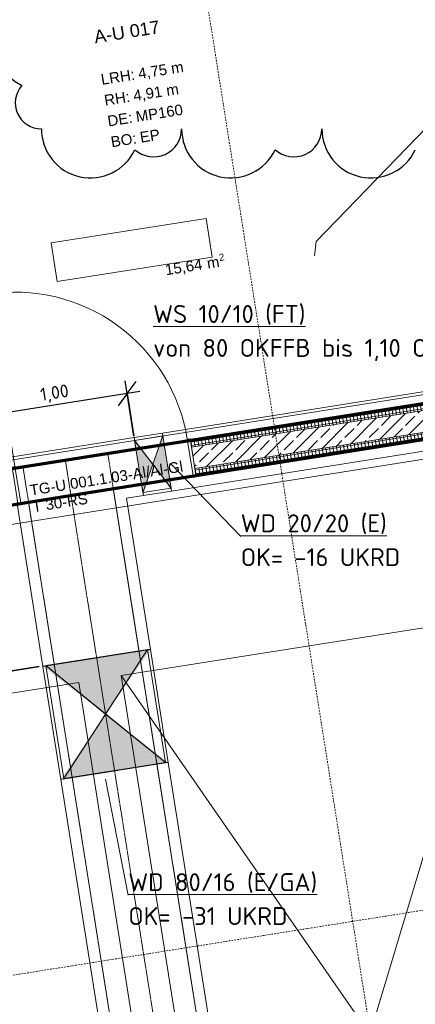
# Model space of a CAD drawing. Header units: millimetres. Extents: x 1523 to 75153, y -41886 to 10268.
# Tile 44 of 54: x 57420 to 60186, y -17327 to -10443. Entities that reach past the tile are written whole.
import ezdxf

# ---------------------------------------------------------------- set-up
doc = ezdxf.new("R2010")
doc.units = ezdxf.units.MM
for name, pattern in [('CAx_nichtHalbton', [20001.0584, 10000, -0.5292, 10000, -0.5292]), ('IMPORT-STRICHPUNKT _7_', [20, 10, -5, 0, -5]), ('IMPORT-VERDECKT _8_', [7.5, 5, -2.5]), ('Verdeckt 2x', [3.572, 2.3813, -1.1907])]:
    doc.linetypes.add(name, pattern=pattern)
for name, color, linetype, lineweight, true_color in [('50 A--Möblierung', 7, 'Continuous', 13, 0x656565), ('90 A--Achsraster _1_50_', 7, 'IMPORT-STRICHPUNKT _7_', 13, 0x656565), ('AD', 1, 'Continuous', 13, 0xff0000), ('G-____-REVC-OTLN', 1, 'Continuous', 25, 0xff0000), ('Neubau_10 A--Wand innen _tragend_', 7, 'Continuous', 13, 0x656565), ('Neubau_10 VSI--Wärmeschutz _veritkal_', 7, 'Continuous', 13, 0x656565), ('Neubau_20 A--Gründungsbelag', 7, 'Continuous', 13, 0x656565), ('Neubau_20 A--Träger _ Deckenkonstruktion', 7, 'IMPORT-VERDECKT _8_', 13, 0x656565), ('Neubau_80 A--Raum', 7, 'Continuous', 13, 0x656565), ('Sockelbeschichtung Sprühnebel', 7, 'Continuous', 13, 0x656565), ('Xref_706_5_--_ÜP_-1_000_16_Übersichtsplan UG_IFC 2025_01_13_dwg', 7, 'Continuous', 13, 0x767676), ('XX', 7, 'Continuous', 18, 0x804040)]:
    doc.layers.add(name, color=color, linetype=linetype, lineweight=lineweight, true_color=true_color)
for name, color, linetype, lineweight in [('AD_Detail', 7, 'Continuous', 13), ('Ax-50_BM-Bem', 7, 'Continuous', 9), ('Ax_BM-Bem', 7, 'Continuous', 9), ('GB_HLS-OBJ', 7, 'Continuous', 18), ('M-EQPM-___-IDEN', 7, 'Continuous', 9)]:
    doc.layers.add(name, color=color, linetype=linetype, lineweight=lineweight)
doc.styles.add('Arial', font='arial.ttf', dxfattribs={"height": 75})
doc.styles.add('Arial_1', font='arial.ttf', dxfattribs={"height": 49.5})
doc.styles.add('Arial_B_1', font='txt', dxfattribs={"height": 90.277778})
doc.styles.add('ISOCPEUR', font='isocpeur.ttf', dxfattribs={"height": 125})
doc.styles.add('ISOCPEUR_2', font='isocpeur.ttf', dxfattribs={"height": 90})
doc.dimstyles.new('KI_1_8_mm_Isocpeur__cm_m__Aufrundung_auf_5_mm_ELT_Gesamtbemaßung', dxfattribs={"dimscale": 304.8, "dimtxt": 89.638306, "dimasz": 0.492126, "dimexe": 0.295276, "dimexo": 0.0625, "dimgap": 0.049213, "dimtad": 1, "dimlfac": 0.001, "dimrnd": 0.005, "dimzin": 0, "dimdsep": 46, "dimtxsty": 'ISOCPEUR_2', "dimblk1": 'OBLIQUE', "dimblk2": 'OBLIQUE', "dimsah": 1, "dimcen": 0.09, "dimdle": 0.295276, "dimadec": 0, "dimazin": 0, "dimtfac": 1, "dimtdec": 4, "dimtix": 1, "dimtmove": 0, "dimatfit": 3, "dimfxl": 0.984252, "dimfxlon": 1, "dimtvp": 1, "dimtfill": 1, "dimtolj": 1, "dimtzin": 0, "dimlwd": 25, "dimlwe": 25, "dimarcsym": 2})
pattern_1 = [(95.336, (0, 0), (24.891662, 2.324905), []), (185.336, (0, 0), (-2.324905, 24.891662), [])]

# ---------------------------------------------------------------- blocks, each defined once
blk = doc.blocks.new('SuD_WD_RB Allgemein - SuD_WD_RB Allgemein-41414003-SuD_-1UG gesamt Plot  - Blatt 2')
at = {"layer": 'AD', "lineweight": 18}
blk.add_hatch(color=256, dxfattribs=at).paths.add_polyline_path([(-360, 0), (-720.1, -400), (0, -400)])
at = {"layer": 'AD_Detail', "lineweight": 18, "true_color": 0xff0000}
blk.add_hatch(color=1, dxfattribs=at).paths.add_polyline_path([(0, 400), (-720.1, 400), (-360, 0)])
at = {"layer": 'AD', "color": 7}
for p, q in [((-720.1, -400), (0, 400)), ((-720.1, 400), (0, -400)), ((-720.1, -400), (-720.1, 400)), ((-720.1, 400), (0, 400)), ((0, 400), (0, -400)), ((0, -400), (-720.1, -400))]:
    blk.add_line(p, q, dxfattribs=at)
at = {"layer": 'AD_Detail'}
for p, q in [((0, 400), (-720.1, 400)), ((-720.1, 400), (-360, 0)), ((-360, 0), (0, 400)), ((-360, 0), (-720.1, -400)), ((0, -400), (-360, 0)), ((-720.1, -400), (0, -400))]:
    blk.add_line(p, q, dxfattribs=at)
blk = doc.blocks.new('SuD_WD_RB Allgemein - SuD_WD_RB Allgemein-38442416-SuD_-1UG gesamt Plot  - Blatt 2')
at = {"layer": 'AD', "lineweight": 18}
blk.add_hatch(color=256, dxfattribs=at).paths.add_polyline_path([(0, -100), (-185, 0), (-370, -100)])
at = {"layer": 'AD_Detail', "lineweight": 18, "true_color": 0xff0000}
blk.add_hatch(color=1, dxfattribs=at).paths.add_polyline_path([(0, 100), (-370, 100), (-185, 0), (-58.1, 68.6)])
at = {"layer": 'AD', "color": 7}
for p, q in [((-370, -100), (0, 100)), ((-370, 100), (0, -100)), ((-370, -100), (-370, 100)), ((-370, 100), (0, 100)), ((0, 100), (0, -100)), ((0, -100), (-370, -100))]:
    blk.add_line(p, q, dxfattribs=at)
at = {"layer": 'AD_Detail'}
for p, q in [((0, 100), (-370, 100)), ((-370, 100), (-185, 0)), ((-185, 0), (0, 100)), ((-185, 0), (-370, -100)), ((0, -100), (-185, 0)), ((-370, -100), (0, -100))]:
    blk.add_line(p, q, dxfattribs=at)
blk = doc.blocks.new('Xref_706_5_--_ÜP_-1_000_11_Übersichtsplan UG_IFC 2024_09_30_dwg_Teleskopdoppeltür 27_2-41959656-SuD_-1UG gesamt Plot  - Blatt 2')
at = {"layer": 'Neubau_10 A--Wand innen _tragend_', "color": 9, "true_color": 0xcbcbcb, "flags": 128}
blk.add_lwpolyline([(800, -250), (800, -200), (800, -50), (800, 0), (-800, 0), (-800, -50), (-800, -200), (-800, -250)], close=True, dxfattribs=at)
blk = doc.blocks.new('Xref_706_5_--_ÜP_-1_000_11_Übersichtsplan UG_IFC 2024_09_30_dwg_Tür Ol 1-Fl 27_3-41959637-SuD_-1UG gesamt Plot  - Blatt 2')
at = {"layer": 'Neubau_10 A--Wand innen _tragend_', "color": 9, "true_color": 0xcbcbcb}
blk.add_line((610, 10), (610, 1230), dxfattribs=at)
at = {"layer": 'Neubau_10 A--Wand innen _tragend_', "color": 9, "true_color": 0xcbcbcb, "flags": 128}
for points in [[(-630, -260), (-610, -260), (-610, 10), (-630, 10)], [(630, -260), (610, -260), (610, 10), (630, 10)], [(630, -250), (630, -200), (630, -50), (630, 0), (630, -50), (630, -200)], [(-630, -250), (-630, -200), (-630, -50), (-630, 0), (-630, -50), (-630, -200)]]:
    blk.add_lwpolyline(points, close=True, dxfattribs=at)
at = {"layer": 'Neubau_10 A--Wand innen _tragend_', "color": 9, "true_color": 0xcbcbcb}
blk.add_arc((610, 10), 1220, 90, 180, dxfattribs=at)
blk = doc.blocks.new('Xref_706_5_--_ÜP_-1_000_11_Übersichtsplan UG_IFC 2024_09_30_dwg_Standard-Rastermarker_7-V2-SuD_-1UG gesamt Plot  - Blatt 2')
at = {"layer": '90 A--Achsraster _1_50_', "color": 9, "true_color": 0xcbcbcb}
blk.add_line((37913.7, 0), (93092.9, 0), dxfattribs=at)
blk = doc.blocks.new('Xref_706_5_--_ÜP_-1_000_11_Übersichtsplan UG_IFC 2024_09_30_dwg_Standard-Rastermarker_12-V5-SuD_-1UG gesamt Plot  - Blatt 2')
at = {"layer": '90 A--Achsraster _1_50_', "color": 9, "true_color": 0xcbcbcb}
blk.add_line((0, 0), (28500, 0), dxfattribs=at)
blk = doc.blocks.new('Xref_706_5_--_ÜP_-1_000_11_Übersichtsplan UG_IFC 2024_09_30_dwg_Standard-Rastermarker_7-V7-SuD_-1UG gesamt Plot  - Blatt 2')
at = {"layer": '90 A--Achsraster _1_50_', "color": 9, "true_color": 0xcbcbcb}
blk.add_line((37359.3, 0), (92538.5, 0), dxfattribs=at)
blk = doc.blocks.new('Xref_706_5_--_ÜP_-1_000_11_Übersichtsplan UG_IFC 2024_09_30_dwg_Vorraum_A-U 017_57-41960507-SuD_-1UG gesamt Plot  - Blatt 2')
at = {"layer": 'Neubau_80 A--Raum', "attachment_point": 1, "rotation": 92.66814, "line_spacing_factor": 0.941778}
for s, insert, char_height, width, style in [('2', (7086.3, -32322.1), 49.5, 46.058, 'Arial_1'), (' m', (7105.9, -32439.6), 75, 138.65, 'Arial'), ('15,64', (7118.3, -32706), 75, 314.028, 'Arial')]:
    blk.add_mtext(s, dxfattribs=dict(at, insert=insert, char_height=char_height, width=width, style=style))
blk = doc.blocks.new('Xref_706_5_--_ÜP_-1_000_16_Übersichtsplan UG_IFC 2025_01_13_dwg-35469238-SuD_-1UG gesamt Plot  - Blatt 2')
at = {"layer": 'Neubau_10 A--Wand innen _tragend_', "true_color": 0xcbcbcb}
h = blk.add_hatch(dxfattribs=at)
h.set_pattern_fill('FP_4', color=9, style=0, pattern_type=2)
h.set_pattern_definition(pattern_1)
h.paths.add_polyline_path([(11420.5, -31857.8), (11194, -29433.4), (11144.2, -29438), (11370.7, -31862.5)])
h = blk.add_hatch(dxfattribs=at)
h.set_pattern_fill('FP_2', color=9, style=0, pattern_type=2)
h.set_pattern_definition([(131.336, (0, 0), (90.1019, 79.25683), []), (131.336, (-45.05, -39.63), (90.1019, 79.25683), [90, -30])])
h.paths.add_polyline_path([(11569.8, -31843.9), (11343.4, -29419.4), (11194, -29433.4), (11420.5, -31857.8)])
h = blk.add_hatch(dxfattribs=at)
h.set_pattern_fill('FP_4', color=9, style=0, pattern_type=2)
h.set_pattern_definition(pattern_1)
h.paths.add_polyline_path([(11619.6, -31839.2), (11393.1, -29414.8), (11343.4, -29419.4), (11569.8, -31843.9)])
at = {"layer": 'Neubau_10 A--Wand innen _tragend_', "true_color": 0xededed}
h = blk.add_hatch(color=7, dxfattribs=at)
h.paths.add_polyline_path([(11716.5, -32016), (11696.5, -32017.8), (11521.6, -32134.6), (11711.8, -32018.8)])
h.paths.add_polyline_path([(11521.6, -32134.6), (11328.1, -32052.2), (11308.2, -32054.1), (11385.5, -32083.3)])
h = blk.add_hatch(color=7, dxfattribs=at)
h.paths.add_polyline_path([(11735.1, -32215.1), (11521.6, -32134.6), (11715.1, -32217)])
h.paths.add_polyline_path([(11521.6, -32134.6), (11326.8, -32253.2), (11346.7, -32251.4), (11470.3, -32168.9)])
at = {"layer": 'Neubau_20 A--Träger _ Deckenkonstruktion', "linetype": 'Continuous', "true_color": 0xededed}
blk.add_hatch(color=7, dxfattribs=at).paths.add_polyline_path([(13678.8, -32917.4), (13608.1, -32160.7), (13281.5, -32534.7), (13608.1, -32180.4), (13675.1, -32897.4), (13274, -32598.9), (13651.4, -32895.9)])
h = blk.add_hatch(color=7, dxfattribs=at)
h.paths.add_polyline_path([(13244.5, -32577), (13243.3, -32576.1), (12880.2, -32969.9), (12882.3, -32991.8), (13243.2, -32578.6)])
h.paths.add_polyline_path([(13244, -32575.3), (12811.6, -32235.1), (12813.6, -32256.3), (13243.3, -32576.1)])
at = {"color": 7, "lineweight": 13, "true_color": 0xefefef, "flags": 128}
blk.add_lwpolyline([(10202.8, -32721.7), (10103.3, -31629.4), (9830.9, -31654.2), (9930.4, -32746.5)], close=True, dxfattribs=at)
at = {"layer": '50 A--Möblierung', "color": 9, "true_color": 0xcbcbcb, "flags": 128}
for points in [[(12982.3, -32450.1), (18212, -29300.1), (17965.6, -26661.6), (12489.4, -27173.1), (12735.9, -29811.6), (18212, -29300.1)], [(18458.5, -31938.6), (12982.3, -32450.1), (12735.9, -29811.6), (18212, -29300.1), (18458.5, -31938.6), (12735.9, -29811.6)]]:
    blk.add_lwpolyline(points, dxfattribs=at)
blk.add_lwpolyline([(18979.3, -37514.4), (13503.1, -38025.9), (13256.7, -35387.4), (18732.8, -34875.9), (18486.4, -32237.3), (13010.2, -32748.8), (13256.7, -35387.4), (18732.8, -34875.9)], close=True, dxfattribs=at)
at = {"layer": 'Neubau_10 A--Wand innen _tragend_', "color": 9, "true_color": 0xcbcbcb, "flags": 128}
for points in [[(11420.5, -31857.8), (11194, -29433.4), (11025.2, -27626.2)], [(11569.8, -31843.9), (11343.4, -29419.4), (11174.6, -27612.3)], [(9076.6, -29882.3), (9474.8, -29845.1), (11167.5, -29686.9), (11370.7, -31862.5), (11619.6, -31839.2), (11393.1, -29414.8), (11351.3, -28966.6)], [(11655.4, -32222.5), (11636.8, -32023.4), (11387.9, -32046.7), (11308.2, -32054.1), (11326.8, -32253.2), (11406.5, -32245.8)], [(11636.8, -32023.4), (11716.5, -32016), (11735.1, -32215.1), (11655.4, -32222.5), (11406.5, -32245.8), (11387.9, -32046.7)]]:
    blk.add_lwpolyline(points, dxfattribs=at)
at = {"layer": 'Neubau_10 VSI--Wärmeschutz _veritkal_', "color": 9, "true_color": 0xcbcbcb}
for p, q in [((11095.3, -29774), (11308.2, -32054.1)), ((11499.5, -33241.5), (11406.5, -32245.8))]:
    blk.add_line(p, q, dxfattribs=at)
at = {"layer": 'Neubau_10 VSI--Wärmeschutz _veritkal_', "color": 9, "true_color": 0xcbcbcb, "flags": 128}
for points in [[(11655.4, -32222.5), (11674, -32421.7), (24468.3, -31226.6), (24268.2, -29086), (24128.6, -27592.5), (24003, -26248.3), (11209, -27443.4), (11636.8, -32023.4)], [(11716.5, -32016), (11296.1, -27515.6), (12361.5, -27416.1), (13158, -27341.7), (23930.8, -26335.4), (24049, -27599.9), (24188.6, -29093.4), (24381.2, -31154.4), (13608.1, -32160.7), (12811.6, -32235.1), (11746.2, -32334.6), (11735.1, -32215.1)], [(7431.4, -31301.4), (7351.8, -31308.9), (6933.6, -31347.9), (6823.8, -30173), (11174.9, -29766.6), (11167.5, -29686.9), (11387.9, -32046.7)], [(24524.1, -31824), (11729.8, -33019.1), (11737.2, -33098.7), (12882.3, -32991.8), (13678.8, -32917.4)], [(13678.8, -32917.4), (24451.9, -31911.1), (24902, -36730.1), (14829.1, -37671), (13335.6, -37810.5), (12187.4, -37917.8), (12194.8, -37997.4), (24989.1, -36802.4), (24524.1, -31824)], [(11326.8, -32253.2), (11412.4, -33169.3), (7141, -33568.2)]]:
    blk.add_lwpolyline(points, dxfattribs=at)
at = {"layer": 'Neubau_20 A--Gründungsbelag', "color": 9, "true_color": 0xcbcbcb, "flags": 128}
blk.add_lwpolyline([(6206.6, -24425.5), (6392.6, -26416.8), (10823.4, -26003), (10766.2, -25390.6), (11015.1, -25367.4), (11107.2, -26353.1), (10858.2, -26376.4), (10846.6, -26251.9), (9154, -26410), (9451.6, -29596.1), (11144.2, -29438), (10975.4, -27630.9), (11224.3, -27607.6), (11619.6, -31839.2), (11370.7, -31862.5), (11167.5, -29686.9), (8877.4, -29900.9), (7284.4, -30049.7), (6736.8, -30100.8), (7068.8, -33655.3)], dxfattribs=at)
at = {"layer": 'Neubau_20 A--Träger _ Deckenkonstruktion', "color": 9, "true_color": 0xcbcbcb}
blk.add_line((11453, -32743.6), (24496.2, -31525.3), dxfattribs=at)
at = {"layer": 'Neubau_20 A--Träger _ Deckenkonstruktion', "color": 9, "true_color": 0xcbcbcb, "flags": 128}
blk.add_lwpolyline([(24468.3, -31226.6), (11425.1, -32444.9), (11480.9, -33042.3), (24524.1, -31824)], close=True, dxfattribs=at)
for points in [[(13678.8, -32917.4), (13671.3, -32837.7), (13615.5, -32240.3), (13608.1, -32160.7)], [(12811.6, -32235.1), (12819, -32314.7), (12874.8, -32912.1), (12882.3, -32991.8)]]:
    blk.add_lwpolyline(points, dxfattribs=at)
at = {"layer": 'Sockelbeschichtung Sprühnebel', "color": 9, "true_color": 0xcbcbcb}
blk.add_line((15118.7, -72633.4), (9986.9, -17693.4), dxfattribs=at)
at = {"layer": 'Sockelbeschichtung Sprühnebel', "color": 9, "true_color": 0xcbcbcb, "flags": 128}
blk.add_lwpolyline([(10436.6, -17722.2), (15333.6, -70149.9), (15413.3, -70142.4), (15649.1, -72667.4)], dxfattribs=at)
for name, p, rotation in [('Xref_706_5_--_ÜP_-1_000_11_Übersichtsplan UG_IFC 2024_09_30_dwg_Standard-Rastermarker_7-V2-SuD_-1UG gesamt Plot  - Blatt 2', (18705.3, -110386.7), 95.33628353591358), ('Xref_706_5_--_ÜP_-1_000_11_Übersichtsplan UG_IFC 2024_09_30_dwg_Standard-Rastermarker_7-V7-SuD_-1UG gesamt Plot  - Blatt 2', (22190.1, -110061.2), 95.33628353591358), ('Xref_706_5_--_ÜP_-1_000_11_Übersichtsplan UG_IFC 2024_09_30_dwg_Standard-Rastermarker_12-V5-SuD_-1UG gesamt Plot  - Blatt 2', (27971, -29714.3), 185.3362835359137), ('Xref_706_5_--_ÜP_-1_000_11_Übersichtsplan UG_IFC 2024_09_30_dwg_Teleskopdoppeltür 27_2-41959656-SuD_-1UG gesamt Plot  - Blatt 2', (8007.9, -29731), 5.336283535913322), ('Xref_706_5_--_ÜP_-1_000_11_Übersichtsplan UG_IFC 2024_09_30_dwg_Vorraum_A-U 017_57-41960507-SuD_-1UG gesamt Plot  - Blatt 2', (1500.9, 373.3), 2.668141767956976)]:
    blk.add_blockref(name, p, dxfattribs=dict(rotation=rotation))
at = {"extrusion": (0, 0, -1), "zscale": -0.9999999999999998, "rotation": 264.6637164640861}
blk.add_blockref('Xref_706_5_--_ÜP_-1_000_11_Übersichtsplan UG_IFC 2024_09_30_dwg_Tür Ol 1-Fl 27_3-41959637-SuD_-1UG gesamt Plot  - Blatt 2', (-11429.3, -32489.7), dxfattribs=at)
at = {"layer": 'Neubau_10 A--Wand innen _tragend_', "char_height": 75, "attachment_point": 1, "rotation": 95.33628, "line_spacing_factor": 0.941778, "style": 'Arial'}
for s, insert, width in [('TG-U 001.1.03-Al/Al-Gl', (11611.3, -33008.4), 1292.84), ('T 30-RS', (11728.6, -32997.4), 465.533)]:
    blk.add_mtext(s, dxfattribs=dict(at, insert=insert, width=width))
at = {"layer": 'Neubau_80 A--Raum', "attachment_point": 1, "rotation": 95.33628, "line_spacing_factor": 0.941778}
for s, insert, char_height, width, style in [('4,75 m', (8752.6, -32066.6), 75, 382.894, 'Arial'), ('4,91 m', (8904.6, -32109.9), 75, 382.894, 'Arial'), ('MP160', (9051.8, -32101.8), 75, 396.667, 'Arial'), ('A-U 017', (8468.9, -32357.7), 90.28, 543.112, 'Arial_B_1'), ('EP', (9198, -32082.4), 75, 167.114, 'Arial'), ('LRH:', (8777.1, -32328.4), 75, 284.645, 'Arial'), ('RH:', (8923.8, -32314.7), 75, 214.861, 'Arial'), ('DE:', (9070.5, -32301), 75, 208.434, 'Arial'), ('BO:', (9217.1, -32287.3), 75, 215.779, 'Arial')]:
    blk.add_mtext(s, dxfattribs=dict(at, insert=insert, char_height=char_height, width=width, style=style))
blk = doc.blocks.new('DIMBLOCK11-SuD_-1UG gesamt Plot  - Blatt 2')
at = {"layer": 'Ax-50_BM-Bem', "lineweight": 25}
for p, q in [((57080, -13877.6), (56994.2, -13815.3)), ((57274, -15102.2), (57066, -13788.7)), ((56783.7, -13924.5), (57168.9, -13863.5)), ((57080, -13877.6), (56783.7, -13924.5)), ((57080, -13877.6), (57165.8, -13939.9)), ((57556.2, -14966.4), (57171, -15027.4)), ((57259.9, -15013.3), (57174.1, -14951)), ((57259.9, -15013.3), (57556.2, -14966.4)), ((57259.9, -15013.3), (57345.7, -15075.7))]:
    blk.add_line(p, q, dxfattribs=at)
at = {"layer": 'Ax-50_BM-Bem', "color": 0, "lineweight": 25, "insert": (57286.6, -14334), "char_height": 90, "width": 220.506, "attachment_point": 1, "rotation": 279, "line_spacing_factor": 1.149209, "style": 'ISOCPEUR_2', "bg_fill": 3, "box_fill_scale": 1.25, "bg_fill_color": 256, "bg_fill_true_color": 13158600, "bg_fill_transparency": 0}
blk.add_mtext('1,15', dxfattribs=at)
blk = doc.blocks.new('_Oblique')
at = {"color": 0, "linetype": 'ByBlock', "lineweight": -2}
blk.add_line((-0.5, -0.5), (0.5, 0.5), dxfattribs=at)
blk = doc.blocks.new('DIMBLOCK13-SuD_-1UG gesamt Plot  - Blatt 2')
at = {"layer": 'Ax-50_BM-Bem', "lineweight": 25}
for p, q in [((58218.5, -13353.7), (58157.5, -12968.5)), ((58171.5, -13057.4), (58233.9, -12971.6)), ((58260.4, -13043.3), (57094.9, -13227.9)), ((58171.5, -13057.4), (58109.2, -13143.2)), ((58171.5, -13057.4), (58218.5, -13353.7)), ((57230.8, -13510.2), (57169.7, -13125)), ((57183.8, -13213.9), (57246.2, -13128)), ((57183.8, -13213.9), (57121.5, -13299.7)), ((57183.8, -13213.9), (57230.8, -13510.2))]:
    blk.add_line(p, q, dxfattribs=at)
at = {"layer": 'Ax-50_BM-Bem', "color": 0, "lineweight": 25, "insert": (57557.3, -13020.5), "char_height": 90, "width": 242.019, "attachment_point": 1, "rotation": 9, "line_spacing_factor": 1.149209, "style": 'ISOCPEUR_2', "bg_fill": 3, "box_fill_scale": 1.25, "bg_fill_color": 256, "bg_fill_true_color": 13158600, "bg_fill_transparency": 0}
blk.add_mtext('1,00', dxfattribs=at)
blk = doc.blocks.new('Family - ___-42520974-SuD_-1UG gesamt Plot  - Blatt 2')
at = {"layer": 'G-____-REVC-OTLN'}
for centre, radius, start, end in [((7850.3, -30862.5), 343.1, 263.66814, 58.45938), ((7790.8, -31398.4), 196.1, 311.85783, 83.66814), ((7742.1, -31836.9), 343.1, 263.66814, 58.45938), ((7682.7, -32372.8), 196.1, 311.85783, 83.66814), ((7634, -32811.3), 343.1, 263.66814, 58.45938), ((7007.4, -33087), 319, 173.66814, 328.45938), ((7415, -33132.2), 182.3, 221.85783, 353.66814)]:
    blk.add_arc(centre, radius, start, end, dxfattribs=at)

msp = doc.modelspace()

# ---------------------------------------------------------------- linework, layer by layer
at = {"layer": 'M-EQPM-___-IDEN'}
for p, q in [((60483.491, -10968.018), (59493.415, -11994.602)), ((59493.415, -11994.602), (59480.165, -12093.975)), ((58479.77, -13551.504), (58964.995, -14055.787)), ((58020.469, -15753.378), (58178.983, -16564.858))]:
    msp.add_line(p, q, dxfattribs=at)
at = {"layer": 'XX', "color": 7, "linetype": 'CAx_nichtHalbton', "lineweight": 70, "true_color": 0xffffff}
for p, q in [((38162.461, -16875.619), (72664.654, -11411.008)), ((57245.002, -13600.125), (60771.049, -13041.654))]:
    msp.add_line(p, q, dxfattribs=at)
at = {"layer": 'XX', "color": 9, "linetype": 'Verdeckt 2x', "true_color": 0xc0c0c0}
msp.add_line((18164.802, -20041.167), (69450.974, -11918.235), dxfattribs=at)

# ---------------------------------------------------------------- block references
at = {"layer": 'G-____-REVC-OTLN', "rotation": 276.3318582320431}
msp.add_blockref('Family - ___-42520974-SuD_-1UG gesamt Plot  - Blatt 2', (89683.72, 0), dxfattribs=at)
at = {"layer": 'GB_HLS-OBJ'}
for name, p, rotation in [('SuD_WD_RB Allgemein - SuD_WD_RB Allgemein-38442416-SuD_-1UG gesamt Plot  - Blatt 2', (58379.975, -13734.228), 279.0000000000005), ('SuD_WD_RB Allgemein - SuD_WD_RB Allgemein-41414003-SuD_-1UG gesamt Plot  - Blatt 2', (57664.854, -15354.195), 188.9998697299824)]:
    msp.add_blockref(name, p, dxfattribs=dict(at, rotation=rotation))
at = {"layer": 'Xref_706_5_--_ÜP_-1_000_16_Übersichtsplan UG_IFC 2025_01_13_dwg', "color": 9, "true_color": 0xcbcbcb, "rotation": 273.6637164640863}
msp.add_blockref('Xref_706_5_--_ÜP_-1_000_16_Übersichtsplan UG_IFC 2025_01_13_dwg-35469238-SuD_-1UG gesamt Plot  - Blatt 2', (89683.72, 0), dxfattribs=at)

# ---------------------------------------------------------------- texts
at = {"layer": 'M-EQPM-___-IDEN', "color": 1, "true_color": 0xff0000, "char_height": 125, "attachment_point": 1, "style": 'ISOCPEUR'}
for s, insert, width in [('\\LWS 10/10 (FT)', (58352.415, -12438.192), 1298.73375), ('von 80 OKFFB bis 1,10 OKFFB', (58352.415, -12675.455), 2729.74594), ('\\LWD 20/20 (E)', (58964.995, -13901.425), 1242.61562), ('OK= -16 UKRD', (58964.995, -14138.689), 1306.75062), ('\\LWD 80/16 (E/GA)', (58178.983, -16410.496), 1575.31594), ('OK= -31 UKRD', (58178.983, -16647.759), 1306.75062)]:
    msp.add_mtext(s, dxfattribs=dict(at, insert=insert, width=width))

# ---------------------------------------------------------------- next in the draw order: dimensions: what is measured, and where the dimension line sits
at = {"layer": 'Ax_BM-Bem', "lineweight": 25}
for base, p1, p2, angle, override, picture, middle in [((57183.822, -13213.852), (58218.462, -13353.721), (57230.752, -13510.159), 9, {"dimpost": '<>', "dimfxl": 1000.021476}, 'DIMBLOCK13-SuD_-1UG gesamt Plot  - Blatt 2', (57668.291, -13076.372)), ((57080.041, -13877.599), (57556.231, -14966.413), (56783.734, -13924.529), 279, {"dimpost": '<>', "dimfxl": 1297.025442}, 'DIMBLOCK11-SuD_-1UG gesamt Plot  - Blatt 2', (57229.244, -14436.085))]:
    dim = msp.add_linear_dim(base=base, p1=p1, p2=p2, angle=angle, dimstyle='KI_1_8_mm_Isocpeur__cm_m__Aufrundung_auf_5_mm_ELT_Gesamtbemaßung', override=override, dxfattribs=at)
    dim.commit()
    dim.dimension.update_dxf_attribs({"geometry": picture, "text_midpoint": middle})

doc.saveas('drawing.dxf')
